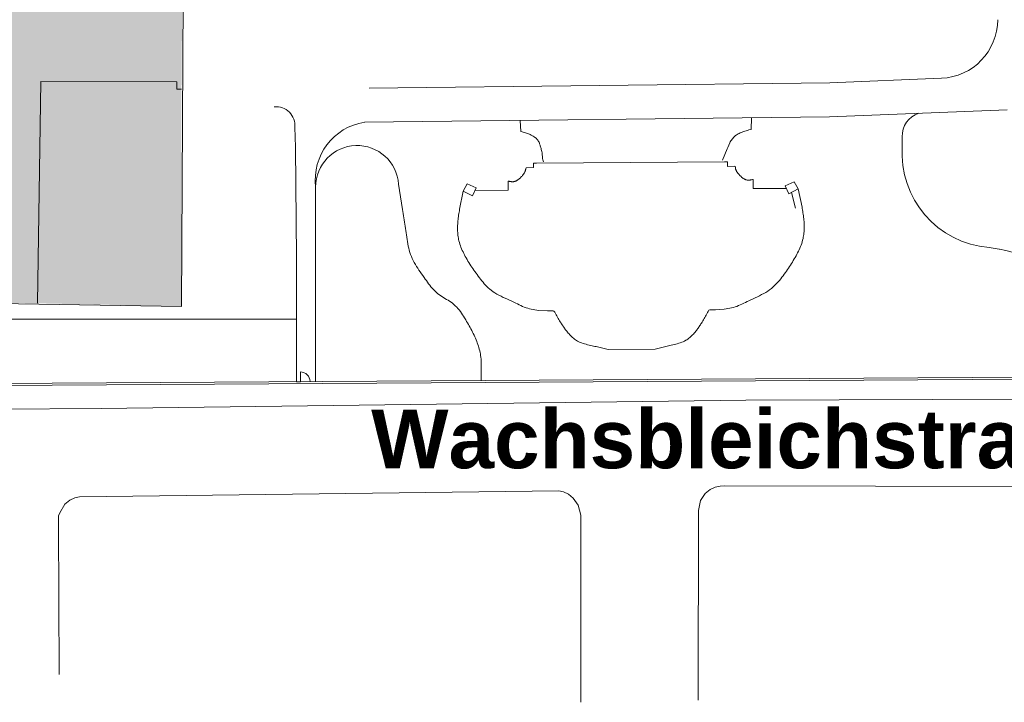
# Model space of a CAD drawing. Header units: metres. Extents: x -15 to 143, y -45 to 47.
# Tile 9 of 41: x 48.67 to 50.69, y 25.97 to 27.36. Entities that reach past the tile are written whole.
import ezdxf

# ---------------------------------------------------------------- set-up
doc = ezdxf.new("R2010")
doc.units = ezdxf.units.M
doc.header["$LTSCALE"] = 0.0125
doc.linetypes.add('STRICHLINIE2', pattern=[0.375, 0.25, -0.125])
doc.layers.add('A_VDK__6', color=4, linetype='STRICHLINIE2')
doc.layers.add('LP_Ü_PLAN', color=7, linetype='Continuous', lineweight=0)
doc.styles.add('HausBez', font='arialbd.ttf')

# ---------------------------------------------------------------- blocks, each defined once
blk = doc.blocks.new('Ü_Plan_F')
at = {"layer": 'LP_Ü_PLAN', "lineweight": 0}
h = blk.add_hatch(color=9, dxfattribs=at)
h.dxf.hatch_style = 1
h.paths.add_polyline_path([(1.8237, 1.3144), (2.1181, 1.3082), (2.1178, 1.7523), (2.1181, 1.7526), (2.1271, 2.9433), (2.1149, 2.9313), (2.1149, 2.9304), (1.8396, 2.9325), (1.8393, 3.4583), (1.2451, 3.4585), (1.2459, 2.4946), (1.3172, 2.4952), (1.3174, 2.4064), (1.2451, 2.4065), (1.2335, 1.3215)])
at = {"layer": 'LP_Ü_PLAN', "color": 250, "lineweight": 0}
for p, q in [((2.1181, 1.3082), (2.1271, 2.9488)), ((1.8237, 1.3144), (1.8302, 1.7682)), ((1.8302, 1.7682), (2.1086, 1.7674)), ((2.1086, 1.7674), (2.1084, 1.7525)), ((2.1178, 1.7523), (2.1181, 1.7526)), ((2.1084, 1.7525), (2.1181, 1.7523)), ((1.2335, 1.3215), (2.1181, 1.3082))]:
    blk.add_line(p, q, dxfattribs=at)
at = {"layer": 'LP_Ü_PLAN', "color": 253, "lineweight": 0}
for p, q in [((3.6729, 1.7749), (3.4448, 1.7657)), ((3.4448, 1.7657), (2.502, 1.7548)), ((3.4441, 1.6957), (2.4929, 1.6848)), ((3.2839, 1.67), (3.2845, 1.6939)), ((3.8077, 1.7103), (3.4441, 1.6957)), ((2.3516, 1.6341), (2.3501, 1.6746)), ((2.8126, 1.6658), (2.8111, 1.6884)), ((2.8126, 1.6658), (2.8151, 1.6651)), ((2.8151, 1.6651), (2.8175, 1.6644)), ((2.8175, 1.6644), (2.8199, 1.6637)), ((2.8199, 1.6637), (2.8221, 1.663)), ((2.8221, 1.663), (2.8242, 1.6622)), ((2.8242, 1.6622), (2.8262, 1.6615)), ((2.8262, 1.6615), (2.8282, 1.6608)), ((2.8282, 1.6608), (2.83, 1.6601)), ((2.83, 1.6601), (2.8317, 1.6594)), ((2.8317, 1.6594), (2.8333, 1.6586)), ((2.8333, 1.6586), (2.8349, 1.6579)), ((2.8349, 1.6579), (2.8363, 1.6572)), ((2.8363, 1.6572), (2.8376, 1.6565)), ((2.8376, 1.6565), (2.8396, 1.6552)), ((2.8396, 1.6552), (2.8407, 1.6545)), ((2.8407, 1.6545), (2.8417, 1.6537)), ((2.8417, 1.6537), (2.8427, 1.653)), ((2.8427, 1.653), (2.8436, 1.6521)), ((2.8436, 1.6521), (2.8445, 1.6513)), ((3.2459, 1.6515), (3.2477, 1.6536)), ((3.2477, 1.6536), (3.2489, 1.6549)), ((3.2489, 1.6549), (3.2502, 1.6562)), ((3.2502, 1.6562), (3.2516, 1.6574)), ((3.2516, 1.6574), (3.2532, 1.6586)), ((3.2532, 1.6586), (3.2549, 1.6597)), ((3.2549, 1.6597), (3.2568, 1.6608)), ((3.2568, 1.6608), (3.2588, 1.6619)), ((3.2588, 1.6619), (3.2609, 1.6629)), ((3.2609, 1.6629), (3.2631, 1.6639)), ((3.2631, 1.6639), (3.2654, 1.6648)), ((3.2654, 1.6648), (3.2679, 1.6657)), ((3.2679, 1.6657), (3.2706, 1.6666)), ((3.2706, 1.6666), (3.2733, 1.6674)), ((3.2733, 1.6674), (3.2762, 1.6682)), ((3.2762, 1.6682), (3.2792, 1.669)), ((3.2792, 1.669), (3.2839, 1.67)), ((3.5927, 1.6349), (3.5927, 1.6549)), ((2.3516, 1.6341), (2.3535, 1.4084)), ((2.8445, 1.6513), (2.8453, 1.6504)), ((2.8453, 1.6504), (2.8461, 1.6495)), ((2.8461, 1.6495), (2.8469, 1.6486)), ((2.8469, 1.6486), (2.8475, 1.6477)), ((2.8475, 1.6477), (2.8482, 1.6467)), ((2.8482, 1.6467), (2.8488, 1.6457)), ((2.8488, 1.6457), (2.8493, 1.6447)), ((2.8493, 1.6447), (2.8498, 1.6437)), ((2.8498, 1.6437), (2.8505, 1.6419)), ((2.8505, 1.6419), (2.8508, 1.6407)), ((2.8508, 1.6407), (2.8513, 1.6394)), ((2.8513, 1.6394), (2.8517, 1.638)), ((2.8517, 1.638), (2.8522, 1.6365)), ((2.8522, 1.6365), (2.8527, 1.6348)), ((2.8527, 1.6348), (2.8532, 1.633)), ((2.8532, 1.633), (2.8537, 1.6311)), ((3.2348, 1.6301), (3.2356, 1.6332)), ((3.2356, 1.6332), (3.2397, 1.6426)), ((3.2397, 1.6426), (3.241, 1.6446)), ((3.241, 1.6446), (3.2423, 1.6465)), ((3.2423, 1.6465), (3.2435, 1.6483)), ((3.2435, 1.6483), (3.2447, 1.65)), ((3.2447, 1.65), (3.2459, 1.6515)), ((2.8537, 1.6311), (2.8543, 1.6291)), ((2.8543, 1.6291), (2.8549, 1.6269)), ((2.8549, 1.6269), (2.8555, 1.6246)), ((2.8555, 1.6246), (2.8561, 1.6222)), ((2.8561, 1.6222), (2.8569, 1.6109)), ((3.2348, 1.6301), (3.2251, 1.607)), ((2.8226, 1.5894), (2.823, 1.5918)), ((2.823, 1.5918), (2.8381, 1.5919)), ((2.8381, 1.5919), (2.8381, 1.6012)), ((2.8381, 1.6012), (2.8445, 1.6011)), ((2.8445, 1.6011), (3.0368, 1.6024)), ((2.8569, 1.6109), (2.8576, 1.6082)), ((2.8576, 1.6082), (2.8588, 1.6035)), ((3.229, 1.6036), (3.0368, 1.6024)), ((3.2354, 1.6037), (3.229, 1.6036)), ((3.2355, 1.5945), (3.2354, 1.6037)), ((3.2506, 1.5946), (3.2355, 1.5945)), ((3.2513, 1.5913), (3.2507, 1.5946)), ((2.8109, 1.5705), (2.8117, 1.5714)), ((2.8117, 1.5714), (2.8125, 1.5722)), ((2.8125, 1.5722), (2.8133, 1.573)), ((2.8133, 1.573), (2.8141, 1.5739)), ((2.8141, 1.5739), (2.8149, 1.5748)), ((2.8149, 1.5748), (2.8156, 1.5757)), ((2.8156, 1.5757), (2.8162, 1.5764)), ((2.8162, 1.5764), (2.8168, 1.5771)), ((2.8168, 1.5771), (2.8173, 1.5778)), ((2.8173, 1.5778), (2.8179, 1.5785)), ((2.8179, 1.5785), (2.8184, 1.5792)), ((2.8184, 1.5792), (2.8189, 1.58)), ((2.8189, 1.58), (2.8194, 1.5807)), ((2.8194, 1.5807), (2.8198, 1.5815)), ((2.8198, 1.5815), (2.8202, 1.5823)), ((2.8202, 1.5823), (2.8206, 1.5831)), ((2.8206, 1.5831), (2.821, 1.5839)), ((2.821, 1.5839), (2.8213, 1.5846)), ((2.8213, 1.5846), (2.8215, 1.5854)), ((2.8215, 1.5854), (2.8218, 1.5862)), ((2.8218, 1.5862), (2.822, 1.5869)), ((2.822, 1.5869), (2.8222, 1.5878)), ((2.8222, 1.5878), (2.8224, 1.5885)), ((2.8224, 1.5885), (2.8226, 1.5894)), ((3.2515, 1.5906), (3.2513, 1.5913)), ((3.2517, 1.5898), (3.2515, 1.5906)), ((3.2519, 1.589), (3.2517, 1.5898)), ((3.2522, 1.5882), (3.2519, 1.589)), ((3.2524, 1.5875), (3.2522, 1.5882)), ((3.2527, 1.5867), (3.2524, 1.5875)), ((3.2531, 1.5859), (3.2527, 1.5867)), ((3.2535, 1.5851), (3.2531, 1.5859)), ((3.254, 1.5843), (3.2535, 1.5851)), ((3.2544, 1.5836), (3.254, 1.5843)), ((3.2549, 1.5828), (3.2544, 1.5836)), ((3.2554, 1.5821), (3.2549, 1.5828)), ((3.2559, 1.5813), (3.2554, 1.5821)), ((3.2565, 1.5806), (3.2559, 1.5813)), ((3.2571, 1.5799), (3.2565, 1.5806)), ((3.2576, 1.5792), (3.2571, 1.5799)), ((3.2582, 1.5786), (3.2576, 1.5792)), ((3.259, 1.5777), (3.2582, 1.5786)), ((3.2598, 1.5768), (3.259, 1.5777)), ((3.2606, 1.576), (3.2598, 1.5768)), ((3.2614, 1.5751), (3.2606, 1.576)), ((3.2622, 1.5743), (3.2614, 1.5751)), ((3.2631, 1.5735), (3.2622, 1.5743)), ((3.2639, 1.5727), (3.2631, 1.5735)), ((3.2648, 1.572), (3.2639, 1.5727)), ((3.2657, 1.5713), (3.2648, 1.572)), ((2.3925, 1.5522), (2.3925, 1.1544)), ((2.5703, 1.5064), (2.5623, 1.5579)), ((2.6945, 1.5438), (2.7024, 1.5587)), ((2.7024, 1.5587), (2.7212, 1.5506)), ((2.7864, 1.5458), (2.7862, 1.5645)), ((2.7862, 1.5645), (2.7886, 1.564)), ((2.7886, 1.564), (2.7895, 1.5638)), ((2.7895, 1.5638), (2.7905, 1.5636)), ((2.7905, 1.5636), (2.7914, 1.5635)), ((2.7914, 1.5635), (2.7924, 1.5633)), ((2.7924, 1.5633), (2.7933, 1.5632)), ((2.7933, 1.5632), (2.7943, 1.5631)), ((2.7943, 1.5631), (2.7952, 1.5631)), ((2.7952, 1.5631), (2.7961, 1.5631)), ((2.7961, 1.5631), (2.7971, 1.5631)), ((2.7971, 1.5631), (2.798, 1.5633)), ((2.798, 1.5633), (2.7988, 1.5634)), ((2.7988, 1.5634), (2.7996, 1.5636)), ((2.7996, 1.5636), (2.8004, 1.5638)), ((2.8004, 1.5638), (2.8011, 1.5641)), ((2.8011, 1.5641), (2.8019, 1.5644)), ((2.8019, 1.5644), (2.8027, 1.5648)), ((2.8027, 1.5648), (2.8034, 1.5652)), ((2.8034, 1.5652), (2.8042, 1.5655)), ((2.8042, 1.5655), (2.8049, 1.566)), ((2.8049, 1.566), (2.8056, 1.5664)), ((2.8056, 1.5664), (2.8063, 1.5669)), ((2.8063, 1.5669), (2.8073, 1.5676)), ((2.8073, 1.5676), (2.8082, 1.5683)), ((2.8082, 1.5683), (2.8091, 1.569)), ((2.8091, 1.569), (2.81, 1.5698)), ((2.81, 1.5698), (2.8109, 1.5705)), ((3.2667, 1.5706), (3.2657, 1.5713)), ((3.2676, 1.5699), (3.2667, 1.5706)), ((3.2683, 1.5694), (3.2676, 1.5699)), ((3.2691, 1.569), (3.2683, 1.5694)), ((3.2698, 1.5686), (3.2691, 1.569)), ((3.2706, 1.5682), (3.2698, 1.5686)), ((3.2713, 1.5678), (3.2706, 1.5682)), ((3.2721, 1.5675), (3.2713, 1.5678)), ((3.2729, 1.5672), (3.2721, 1.5675)), ((3.2736, 1.5669), (3.2729, 1.5672)), ((3.2744, 1.5667), (3.2736, 1.5669)), ((3.2752, 1.5665), (3.2744, 1.5667)), ((3.276, 1.5664), (3.2752, 1.5665)), ((3.2769, 1.5663), (3.276, 1.5664)), ((3.2779, 1.5663), (3.2769, 1.5663)), ((3.2788, 1.5663), (3.2779, 1.5663)), ((3.2798, 1.5663), (3.2788, 1.5663)), ((3.2807, 1.5664), (3.2798, 1.5663)), ((3.2816, 1.5665), (3.2807, 1.5664)), ((3.2826, 1.5667), (3.2816, 1.5665)), ((3.2835, 1.5669), (3.2826, 1.5667)), ((3.2845, 1.567), (3.2835, 1.5669)), ((3.2878, 1.5678), (3.2845, 1.567)), ((3.2864, 1.5674), (3.2878, 1.5678)), ((3.2879, 1.5491), (3.2878, 1.5678)), ((3.3717, 1.5631), (3.353, 1.5547)), ((3.3609, 1.5383), (3.353, 1.5547)), ((3.3797, 1.5483), (3.3717, 1.5631)), ((2.6871, 1.5067), (2.6945, 1.5438)), ((2.6945, 1.5438), (2.7134, 1.5341)), ((2.7134, 1.5341), (2.7212, 1.5506)), ((2.7188, 1.5454), (2.7864, 1.5458)), ((3.3555, 1.5495), (3.2879, 1.5491)), ((3.3797, 1.5483), (3.3609, 1.5383)), ((3.3746, 1.5088), (3.3664, 1.5412)), ((3.3877, 1.5113), (3.3797, 1.5483)), ((3.3882, 1.5083), (3.3877, 1.5113)), ((2.571, 1.5021), (2.5703, 1.5064)), ((2.5716, 1.4978), (2.571, 1.5021)), ((2.5723, 1.4935), (2.5716, 1.4978)), ((2.5729, 1.4892), (2.5723, 1.4935)), ((2.6844, 1.4889), (2.6848, 1.4919)), ((2.6848, 1.4919), (2.6852, 1.4948)), ((2.6852, 1.4948), (2.6857, 1.4978)), ((2.6857, 1.4978), (2.6861, 1.5008)), ((2.6861, 1.5008), (2.6866, 1.5038)), ((2.6866, 1.5038), (2.6871, 1.5067)), ((3.3887, 1.5054), (3.3882, 1.5083)), ((3.3892, 1.5024), (3.3887, 1.5054)), ((3.3897, 1.4994), (3.3892, 1.5024)), ((3.3901, 1.4965), (3.3897, 1.4994)), ((3.3906, 1.4935), (3.3901, 1.4965)), ((3.391, 1.4905), (3.3906, 1.4935)), ((2.5736, 1.4849), (2.5729, 1.4892)), ((2.5743, 1.4805), (2.5736, 1.4849)), ((2.5749, 1.4762), (2.5743, 1.4805)), ((2.5756, 1.4719), (2.5749, 1.4762)), ((2.5762, 1.4675), (2.5756, 1.4719)), ((2.683, 1.471), (2.6831, 1.4739)), ((2.683, 1.4681), (2.683, 1.471)), ((2.6831, 1.4739), (2.6833, 1.4769)), ((2.6833, 1.4769), (2.6835, 1.4799)), ((2.6835, 1.4799), (2.6837, 1.4829)), ((2.6837, 1.4829), (2.6841, 1.4859)), ((2.6841, 1.4859), (2.6844, 1.4889)), ((3.3913, 1.4875), (3.391, 1.4905)), ((3.3916, 1.4845), (3.3913, 1.4875)), ((3.3919, 1.4815), (3.3916, 1.4845)), ((3.3921, 1.4785), (3.3919, 1.4815)), ((3.3922, 1.4756), (3.3921, 1.4785)), ((3.3923, 1.4727), (3.3922, 1.4756)), ((3.3923, 1.4698), (3.3923, 1.4727)), ((2.5769, 1.4632), (2.5762, 1.4675)), ((2.5775, 1.4588), (2.5769, 1.4632)), ((2.5782, 1.4543), (2.5775, 1.4588)), ((2.5789, 1.4497), (2.5782, 1.4543)), ((2.683, 1.4652), (2.683, 1.4681)), ((2.683, 1.4623), (2.683, 1.4652)), ((2.6832, 1.4594), (2.683, 1.4623)), ((2.6834, 1.4565), (2.6832, 1.4594)), ((2.6837, 1.4536), (2.6834, 1.4565)), ((2.6841, 1.4507), (2.6837, 1.4536)), ((2.6846, 1.4479), (2.6841, 1.4507)), ((3.3904, 1.4496), (3.391, 1.4524)), ((3.391, 1.4524), (3.3914, 1.4553)), ((3.3914, 1.4553), (3.3917, 1.4582)), ((3.3917, 1.4582), (3.392, 1.4611)), ((3.392, 1.4611), (3.3922, 1.464)), ((3.3922, 1.464), (3.3923, 1.4669)), ((3.3923, 1.4669), (3.3923, 1.4698)), ((2.5796, 1.4452), (2.5789, 1.4497)), ((2.5803, 1.4406), (2.5796, 1.4452)), ((2.5811, 1.4361), (2.5803, 1.4406)), ((2.582, 1.4316), (2.5811, 1.4361)), ((2.5831, 1.4272), (2.582, 1.4316)), ((2.6851, 1.445), (2.6846, 1.4479)), ((2.6858, 1.4422), (2.6851, 1.445)), ((2.6866, 1.4389), (2.6858, 1.4422)), ((2.6876, 1.4356), (2.6866, 1.4389)), ((2.6887, 1.4323), (2.6876, 1.4356)), ((2.6899, 1.429), (2.6887, 1.4323)), ((3.3832, 1.4272), (3.3845, 1.4303)), ((3.3845, 1.4303), (3.3858, 1.4336)), ((3.3858, 1.4336), (3.387, 1.4368)), ((3.387, 1.4368), (3.388, 1.4401)), ((3.388, 1.4401), (3.389, 1.4434)), ((3.389, 1.4434), (3.3898, 1.4468)), ((3.3898, 1.4468), (3.3904, 1.4496)), ((2.5842, 1.4228), (2.5831, 1.4272)), ((2.5854, 1.4185), (2.5842, 1.4228)), ((2.5868, 1.4142), (2.5854, 1.4185)), ((2.5885, 1.41), (2.5868, 1.4142)), ((2.6912, 1.4258), (2.6899, 1.429)), ((2.6926, 1.4226), (2.6912, 1.4258)), ((2.6941, 1.4195), (2.6926, 1.4226)), ((2.6956, 1.4164), (2.6941, 1.4195)), ((2.6972, 1.4133), (2.6956, 1.4164)), ((2.6988, 1.4103), (2.6972, 1.4133)), ((2.7005, 1.4072), (2.6988, 1.4103)), ((3.3737, 1.4084), (3.3755, 1.4117)), ((3.3755, 1.4117), (3.3771, 1.4147)), ((3.3771, 1.4147), (3.3787, 1.4178)), ((3.3787, 1.4178), (3.3803, 1.4209)), ((3.3803, 1.4209), (3.3818, 1.424)), ((3.3818, 1.424), (3.3832, 1.4272)), ((3.7914, 1.4249), (3.7704, 1.4284)), ((2.3535, 1.4084), (2.3537, 1.3868)), ((2.5902, 1.4059), (2.5885, 1.41)), ((2.5922, 1.4018), (2.5902, 1.4059)), ((2.5943, 1.3978), (2.5922, 1.4018)), ((2.5966, 1.3939), (2.5943, 1.3978)), ((2.5989, 1.39), (2.5966, 1.3939)), ((2.7024, 1.404), (2.7005, 1.4072)), ((2.7043, 1.4008), (2.7024, 1.404)), ((2.7062, 1.3977), (2.7043, 1.4008)), ((2.7082, 1.3945), (2.7062, 1.3977)), ((2.7102, 1.3914), (2.7082, 1.3945)), ((2.7122, 1.3883), (2.7102, 1.3914)), ((3.362, 1.3895), (3.364, 1.3926)), ((3.364, 1.3926), (3.366, 1.3957)), ((3.366, 1.3957), (3.368, 1.3989)), ((3.368, 1.3989), (3.3699, 1.402)), ((3.3699, 1.402), (3.3718, 1.4052)), ((3.3718, 1.4052), (3.3737, 1.4084)), ((2.3537, 1.3868), (2.3537, 1.154)), ((2.6014, 1.3861), (2.5989, 1.39)), ((2.604, 1.3823), (2.6014, 1.3861)), ((2.6066, 1.3785), (2.604, 1.3823)), ((2.6092, 1.3748), (2.6066, 1.3785)), ((2.6119, 1.371), (2.6092, 1.3748)), ((2.6146, 1.3672), (2.6119, 1.371)), ((2.7143, 1.3853), (2.7122, 1.3883)), ((2.7164, 1.3822), (2.7143, 1.3853)), ((2.7186, 1.3792), (2.7164, 1.3822)), ((2.7207, 1.3761), (2.7186, 1.3792)), ((2.7229, 1.3731), (2.7207, 1.3761)), ((2.7253, 1.3699), (2.7229, 1.3731)), ((2.7277, 1.3667), (2.7253, 1.3699)), ((3.3465, 1.3676), (3.3489, 1.3708)), ((3.3489, 1.3708), (3.3513, 1.374)), ((3.3513, 1.374), (3.3536, 1.3772)), ((3.3536, 1.3772), (3.3557, 1.3803)), ((3.3557, 1.3803), (3.3579, 1.3833)), ((3.3579, 1.3833), (3.3599, 1.3864)), ((3.3599, 1.3864), (3.362, 1.3895)), ((2.6169, 1.364), (2.6146, 1.3672)), ((2.6191, 1.3608), (2.6169, 1.364)), ((2.6214, 1.3576), (2.6191, 1.3608)), ((2.6238, 1.3544), (2.6214, 1.3576)), ((2.6261, 1.3513), (2.6238, 1.3544)), ((2.6285, 1.3483), (2.6261, 1.3513)), ((2.7301, 1.3636), (2.7277, 1.3667)), ((2.7326, 1.3605), (2.7301, 1.3636)), ((2.7351, 1.3574), (2.7326, 1.3605)), ((2.7377, 1.3544), (2.7351, 1.3574)), ((2.7403, 1.3515), (2.7377, 1.3544)), ((2.7431, 1.3487), (2.7403, 1.3515)), ((3.3282, 1.3472), (3.331, 1.3499)), ((3.331, 1.3499), (3.3338, 1.3526)), ((3.3338, 1.3526), (3.3365, 1.3554)), ((3.3365, 1.3554), (3.3391, 1.3584)), ((3.3391, 1.3584), (3.3416, 1.3614)), ((3.3416, 1.3614), (3.3441, 1.3645)), ((3.3441, 1.3645), (3.3465, 1.3676)), ((2.631, 1.3453), (2.6285, 1.3483)), ((2.6336, 1.3424), (2.631, 1.3453)), ((2.6362, 1.3397), (2.6336, 1.3424)), ((2.639, 1.3371), (2.6362, 1.3397)), ((2.6419, 1.3346), (2.639, 1.3371)), ((2.6448, 1.3324), (2.6419, 1.3346)), ((2.6478, 1.3303), (2.6448, 1.3324)), ((2.6509, 1.3283), (2.6478, 1.3303)), ((2.7459, 1.3461), (2.7431, 1.3487)), ((2.7487, 1.3435), (2.7459, 1.3461)), ((2.7517, 1.3411), (2.7487, 1.3435)), ((2.7555, 1.3382), (2.7517, 1.3411)), ((2.7595, 1.3356), (2.7555, 1.3382)), ((2.7636, 1.3332), (2.7595, 1.3356)), ((2.7677, 1.3309), (2.7636, 1.3332)), ((2.772, 1.3287), (2.7677, 1.3309)), ((3.2964, 1.328), (3.3008, 1.33)), ((3.3008, 1.33), (3.3051, 1.3322)), ((3.3051, 1.3322), (3.3093, 1.3344)), ((3.3093, 1.3344), (3.3134, 1.3368)), ((3.3134, 1.3368), (3.3175, 1.3393)), ((3.3175, 1.3393), (3.3214, 1.3419)), ((3.3214, 1.3419), (3.3252, 1.3448)), ((3.3252, 1.3448), (3.3282, 1.3472)), ((2.654, 1.3263), (2.6509, 1.3283)), ((2.6572, 1.3244), (2.654, 1.3263)), ((2.6604, 1.3225), (2.6572, 1.3244)), ((2.6635, 1.3206), (2.6604, 1.3225)), ((2.6666, 1.3186), (2.6635, 1.3206)), ((2.6697, 1.3165), (2.6666, 1.3186)), ((2.6727, 1.3144), (2.6697, 1.3165)), ((2.6756, 1.3121), (2.6727, 1.3144)), ((2.6784, 1.3095), (2.6756, 1.3121)), ((2.6812, 1.3067), (2.6784, 1.3095)), ((2.7763, 1.3266), (2.772, 1.3287)), ((2.7807, 1.3246), (2.7763, 1.3266)), ((2.7851, 1.3226), (2.7807, 1.3246)), ((2.7895, 1.3206), (2.7851, 1.3226)), ((2.794, 1.3186), (2.7895, 1.3206)), ((2.7984, 1.3165), (2.794, 1.3186)), ((2.8019, 1.3149), (2.7984, 1.3165)), ((2.8054, 1.3132), (2.8019, 1.3149)), ((2.8089, 1.3115), (2.8054, 1.3132)), ((2.8124, 1.3098), (2.8089, 1.3115)), ((2.8159, 1.3082), (2.8124, 1.3098)), ((3.2544, 1.3082), (3.2579, 1.3096)), ((3.2579, 1.3096), (3.2614, 1.3111)), ((3.2614, 1.3111), (3.2649, 1.3127)), ((3.2649, 1.3127), (3.2684, 1.3145)), ((3.2684, 1.3145), (3.2718, 1.3162)), ((3.2718, 1.3162), (3.2753, 1.318)), ((3.2753, 1.318), (3.2788, 1.3197)), ((3.2788, 1.3197), (3.2832, 1.3218)), ((3.2832, 1.3218), (3.2876, 1.3239)), ((3.2876, 1.3239), (3.2921, 1.3259)), ((3.2921, 1.3259), (3.2964, 1.328)), ((2.6838, 1.3039), (2.6812, 1.3067)), ((2.6863, 1.3008), (2.6838, 1.3039)), ((2.6887, 1.2977), (2.6863, 1.3008)), ((2.691, 1.2945), (2.6887, 1.2977)), ((2.6933, 1.2911), (2.691, 1.2945)), ((2.6954, 1.2878), (2.6933, 1.2911)), ((2.8194, 1.3067), (2.8159, 1.3082)), ((2.823, 1.3054), (2.8194, 1.3067)), ((2.8265, 1.3042), (2.823, 1.3054)), ((2.8301, 1.3032), (2.8265, 1.3042)), ((2.8301, 1.3032), (2.8488, 1.2996)), ((2.8488, 1.2996), (2.8667, 1.2988)), ((2.8667, 1.2988), (2.8785, 1.2989)), ((2.8802, 1.2985), (2.8785, 1.2989)), ((2.8817, 1.296), (2.8802, 1.2985)), ((2.8831, 1.2935), (2.8817, 1.296)), ((2.8845, 1.291), (2.8831, 1.2935)), ((2.8859, 1.2886), (2.8845, 1.291)), ((3.1903, 1.2881), (3.1917, 1.2905)), ((3.1917, 1.2905), (3.1931, 1.293)), ((3.1931, 1.293), (3.1945, 1.2955)), ((3.1945, 1.2955), (3.1958, 1.298)), ((3.1958, 1.298), (3.1973, 1.3005)), ((3.1989, 1.3009), (3.1973, 1.3005)), ((3.2108, 1.301), (3.1989, 1.3009)), ((3.2286, 1.3021), (3.2108, 1.301)), ((3.2473, 1.3059), (3.2286, 1.3021)), ((3.2473, 1.3059), (3.2508, 1.307)), ((3.2508, 1.307), (3.2544, 1.3082)), ((1.4259, 1.2821), (2.3537, 1.2821)), ((2.6975, 1.2844), (2.6954, 1.2878)), ((2.6996, 1.2809), (2.6975, 1.2844)), ((2.7016, 1.2774), (2.6996, 1.2809)), ((2.7034, 1.2743), (2.7016, 1.2774)), ((2.7052, 1.2712), (2.7034, 1.2743)), ((2.7069, 1.2681), (2.7052, 1.2712)), ((2.8874, 1.2861), (2.8859, 1.2886)), ((2.8888, 1.2836), (2.8874, 1.2861)), ((2.8903, 1.2812), (2.8888, 1.2836)), ((2.8918, 1.2788), (2.8903, 1.2812)), ((2.8932, 1.2763), (2.8918, 1.2788)), ((2.8947, 1.2739), (2.8932, 1.2763)), ((2.8958, 1.2722), (2.8947, 1.2739)), ((2.8969, 1.2705), (2.8958, 1.2722)), ((2.8981, 1.2688), (2.8969, 1.2705)), ((3.1787, 1.2689), (3.1798, 1.2706)), ((3.1798, 1.2706), (3.1809, 1.2724)), ((3.1809, 1.2724), (3.182, 1.2741)), ((3.182, 1.2741), (3.1831, 1.2758)), ((3.1831, 1.2758), (3.1845, 1.2783)), ((3.1845, 1.2783), (3.186, 1.2807)), ((3.186, 1.2807), (3.1874, 1.2831)), ((3.1874, 1.2831), (3.1889, 1.2856)), ((3.1889, 1.2856), (3.1903, 1.2881)), ((2.7086, 1.265), (2.7069, 1.2681)), ((2.7103, 1.2619), (2.7086, 1.265)), ((2.712, 1.2588), (2.7103, 1.2619)), ((2.7136, 1.2556), (2.712, 1.2588)), ((2.7152, 1.2524), (2.7136, 1.2556)), ((2.7167, 1.2493), (2.7152, 1.2524)), ((2.7182, 1.246), (2.7167, 1.2493)), ((2.8992, 1.2671), (2.8981, 1.2688)), ((2.9003, 1.2654), (2.8992, 1.2671)), ((2.9015, 1.2637), (2.9003, 1.2654)), ((2.9027, 1.2621), (2.9015, 1.2637)), ((2.9039, 1.2604), (2.9027, 1.2621)), ((2.9051, 1.2588), (2.9039, 1.2604)), ((2.9064, 1.2572), (2.9051, 1.2588)), ((2.9077, 1.2556), (2.9064, 1.2572)), ((2.9093, 1.2536), (2.9077, 1.2556)), ((2.911, 1.2517), (2.9093, 1.2536)), ((2.9127, 1.2499), (2.911, 1.2517)), ((2.9145, 1.248), (2.9127, 1.2499)), ((3.1619, 1.2479), (3.1637, 1.2497)), ((3.1637, 1.2497), (3.1654, 1.2515)), ((3.1654, 1.2515), (3.1671, 1.2534)), ((3.1671, 1.2534), (3.1688, 1.2554)), ((3.1688, 1.2554), (3.1704, 1.2573)), ((3.1704, 1.2573), (3.1716, 1.2589)), ((3.1716, 1.2589), (3.1729, 1.2606)), ((3.1729, 1.2606), (3.1741, 1.2622)), ((3.1741, 1.2622), (3.1753, 1.2639)), ((3.1753, 1.2639), (3.1764, 1.2655)), ((3.1764, 1.2655), (3.1776, 1.2672)), ((3.1776, 1.2672), (3.1787, 1.2689)), ((2.7196, 1.2428), (2.7182, 1.246)), ((2.7209, 1.2397), (2.7196, 1.2428)), ((2.7221, 1.2366), (2.7209, 1.2397)), ((2.7233, 1.2334), (2.7221, 1.2366)), ((2.7244, 1.2302), (2.7233, 1.2334)), ((2.7255, 1.2271), (2.7244, 1.2302)), ((2.9163, 1.2463), (2.9145, 1.248)), ((2.9182, 1.2446), (2.9163, 1.2463)), ((2.9201, 1.2429), (2.9182, 1.2446)), ((2.9221, 1.2414), (2.9201, 1.2429)), ((2.9241, 1.2399), (2.9221, 1.2414)), ((2.9261, 1.2386), (2.9241, 1.2399)), ((2.9282, 1.2373), (2.9261, 1.2386)), ((2.931, 1.2358), (2.9282, 1.2373)), ((2.9339, 1.2345), (2.931, 1.2358)), ((2.9368, 1.2334), (2.9339, 1.2345)), ((2.9397, 1.2323), (2.9368, 1.2334)), ((2.9427, 1.2314), (2.9397, 1.2323)), ((2.9458, 1.2306), (2.9427, 1.2314)), ((2.9489, 1.2298), (2.9458, 1.2306)), ((2.952, 1.2291), (2.9489, 1.2298)), ((2.9551, 1.2284), (2.952, 1.2291)), ((3.1202, 1.2287), (3.1233, 1.2294)), ((3.1233, 1.2294), (3.1264, 1.2302)), ((3.1264, 1.2302), (3.1295, 1.2309)), ((3.1295, 1.2309), (3.1326, 1.2318)), ((3.1326, 1.2318), (3.1356, 1.2326)), ((3.1356, 1.2326), (3.1386, 1.2336)), ((3.1386, 1.2336), (3.1416, 1.2347)), ((3.1416, 1.2347), (3.1444, 1.2359)), ((3.1444, 1.2359), (3.1473, 1.2372)), ((3.1473, 1.2372), (3.15, 1.2388)), ((3.15, 1.2388), (3.1521, 1.24)), ((3.1521, 1.24), (3.1541, 1.2414)), ((3.1541, 1.2414), (3.1562, 1.2429)), ((3.1562, 1.2429), (3.1581, 1.2445)), ((3.1581, 1.2445), (3.16, 1.2462)), ((3.16, 1.2462), (3.1619, 1.2479)), ((2.7265, 1.2238), (2.7255, 1.2271)), ((2.7274, 1.2206), (2.7265, 1.2238)), ((2.7282, 1.2174), (2.7274, 1.2206)), ((2.729, 1.2141), (2.7282, 1.2174)), ((2.7296, 1.2108), (2.729, 1.2141)), ((2.7302, 1.2075), (2.7296, 1.2108)), ((2.9582, 1.2277), (2.9551, 1.2284)), ((2.9613, 1.227), (2.9582, 1.2277)), ((2.964, 1.2264), (2.9613, 1.227)), ((2.9667, 1.2258), (2.964, 1.2264)), ((2.9695, 1.2252), (2.9667, 1.2258)), ((2.9722, 1.2246), (2.9695, 1.2252)), ((2.9748, 1.224), (2.9722, 1.2246)), ((2.9775, 1.2233), (2.9748, 1.224)), ((2.9802, 1.2227), (2.9775, 1.2233)), ((2.9829, 1.222), (2.9802, 1.2227)), ((2.9856, 1.2214), (2.9829, 1.222)), ((2.9882, 1.2207), (2.9856, 1.2214)), ((2.9909, 1.2201), (2.9882, 1.2207)), ((3.0876, 1.2207), (2.9909, 1.2201)), ((3.0876, 1.2207), (3.0902, 1.2214)), ((3.0902, 1.2214), (3.0929, 1.2221)), ((3.0929, 1.2221), (3.0956, 1.2227)), ((3.0956, 1.2227), (3.0982, 1.2234)), ((3.0982, 1.2234), (3.1009, 1.2241)), ((3.1009, 1.2241), (3.1036, 1.2248)), ((3.1036, 1.2248), (3.1063, 1.2255)), ((3.1063, 1.2255), (3.109, 1.2261)), ((3.109, 1.2261), (3.1117, 1.2268)), ((3.1117, 1.2268), (3.1144, 1.2274)), ((3.1144, 1.2274), (3.1171, 1.228)), ((3.1171, 1.228), (3.1202, 1.2287)), ((2.7307, 1.204), (2.7302, 1.2075)), ((2.731, 1.2004), (2.7307, 1.204)), ((2.7313, 1.1969), (2.731, 1.2004)), ((2.7315, 1.1933), (2.7313, 1.1969)), ((2.7316, 1.1897), (2.7315, 1.1933)), ((2.7316, 1.1861), (2.7316, 1.1897)), ((2.3614, 1.1541), (2.3614, 1.1741)), ((2.7312, 1.16), (2.7313, 1.1717)), ((2.7313, 1.1717), (2.7314, 1.1753)), ((2.7314, 1.1753), (2.7315, 1.1789)), ((2.7315, 1.1789), (2.7316, 1.1825)), ((2.7316, 1.1825), (2.7316, 1.1861)), ((0.9394, 1.1454), (4.3703, 1.1666)), ((0.9609, 1.1417), (4.3703, 1.1628)), ((2.3537, 1.1541), (2.3614, 1.1541)), ((2.7312, 1.16), (2.7312, 1.1565)), ((1.9539, 1.0996), (3.2728, 1.1165)), ((3.2728, 1.1165), (6.4008, 1.1267)), ((0.6934, 1.0878), (1.9539, 1.0996)), ((1.9097, 0.9185), (2.8899, 0.9306)), ((2.8899, 0.9306), (2.8998, 0.9285)), ((2.8998, 0.9285), (2.9098, 0.9238)), ((3.1898, 0.9257), (3.1999, 0.9338)), ((3.1999, 0.9338), (3.21, 0.9381)), ((3.21, 0.9381), (3.22, 0.9402)), ((3.22, 0.9402), (3.23, 0.9409)), ((3.23, 0.9409), (5.1861, 0.9366)), ((1.8795, 0.9037), (1.8896, 0.9119)), ((1.8896, 0.9119), (1.8997, 0.9166)), ((1.8997, 0.9166), (1.9097, 0.9185)), ((2.9098, 0.9238), (2.9197, 0.916)), ((2.9197, 0.916), (2.9296, 0.9014)), ((3.1757, 0.8909), (3.1797, 0.9109)), ((3.1797, 0.9109), (3.1898, 0.9257)), ((1.8693, 0.8859), (1.8795, 0.9037)), ((2.9296, 0.9014), (2.9349, 0.8813)), ((3.1754, 0.5024), (3.1757, 0.8909)), ((1.8663, 0.88), (1.8693, 0.8859)), ((1.8666, 0.8696), (1.8663, 0.88)), ((1.8666, 0.8631), (1.8666, 0.8696)), ((2.9349, 0.8813), (2.9349, 0.4983)), ((1.8676, 0.5552), (1.8666, 0.8631))]:
    blk.add_line(p, q, dxfattribs=at)
for centre, major_axis, start_param, end_param in [((3.6681, 1.8948), (-0.0849, 0.0849), 2.396261, 3.924617), ((2.3122, 1.6782), (0.0269, 0.0269), 5.403939, 7.183335), ((3.6407, 1.6572), (-0.0339, 0.0339), -0.484693, 0.833069), ((2.5109, 1.5669), (-0.0843, 0.0843), -0.63396, 0.908831), ((2.4775, 1.5522), (0.0601, 0.0601), 5.56496, 8.63938), ((3.7866, 1.622), (-0.1374, 0.1374), 0.719248, 2.272568), ((3.6894, 0.9156), (0.3673, 0.3673), 0.177006, 0.587603), ((2.3614, 1.1542), (-0.014, 0.014), 3.933167, 5.497787)]:
    blk.add_ellipse(centre, major_axis=major_axis, ratio=1, start_param=start_param, end_param=end_param, dxfattribs=at)
at = {"layer": 'LP_Ü_PLAN', "color": 7, "lineweight": 0, "style": 'HausBez'}
blk.add_text('Wachsbleichstraße', height=0.12, dxfattribs=at).set_placement((2.5062, 0.977))

msp = doc.modelspace()

# ---------------------------------------------------------------- block references
at = {"layer": 'A_VDK__6', "linetype": 'Continuous'}
msp.add_blockref('Ü_Plan_F', (46.8862, 25.4677), dxfattribs=at)

doc.saveas('drawing.dxf')
